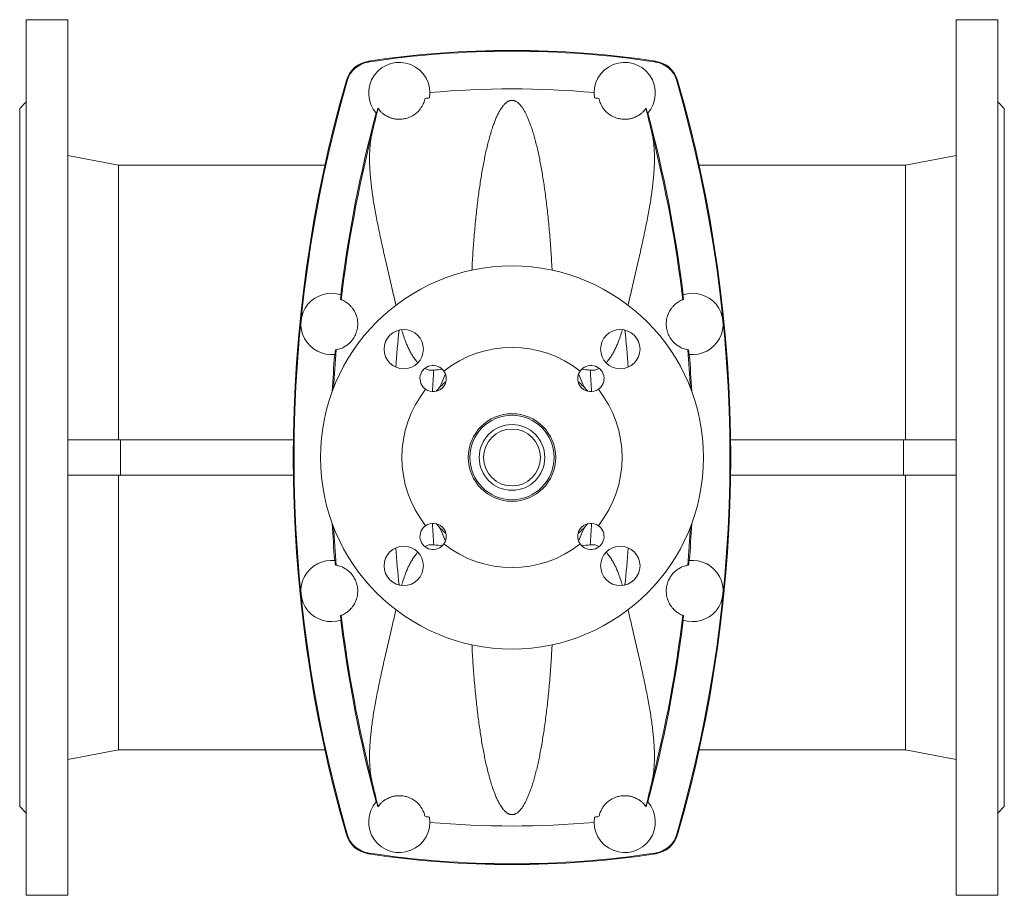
# Model space of a CAD drawing. Header units: millimetres. Extents: x -484 to 564, y 4 to 1395.
# Tile 1 of 3: x -484 to -34, y 4 to 404. Entities that reach past the tile are written whole.
import ezdxf

# ---------------------------------------------------------------- set-up
doc = ezdxf.new("R2010")
doc.units = ezdxf.units.MM

msp = doc.modelspace()

# ---------------------------------------------------------------- linework, layer by layer
at = {"color": 7, "linetype": 'Continuous', "lineweight": 15}
for p, q in [((-462.32, 404.17), (-481.32, 404.17)), ((-481.32, 4.17), (-481.32, 404.17)), ((-462.32, 4.17), (-462.32, 404.17)), ((-37.32, 404.17), (-56.32, 404.17)), ((-56.32, 4.17), (-56.32, 404.17)), ((-37.32, 4.17), (-37.32, 404.17)), ((-481.32, 366.67), (-484.32, 363.67)), ((-34.32, 363.67), (-37.32, 366.67)), ((-484.32, 44.67), (-484.32, 363.67)), ((-320.62, 363.74), (-320.56, 363.66)), ((-198.03, 363.74), (-198.08, 363.66)), ((-34.32, 44.67), (-34.32, 363.67)), ((-439.17, 337.67), (-462.32, 342.17)), ((-56.32, 342.17), (-79.47, 337.67)), ((-344.83, 337.67), (-439.17, 337.67)), ((-439.17, 212.17), (-439.17, 337.67)), ((-79.47, 337.67), (-173.82, 337.67)), ((-79.47, 212.17), (-79.47, 337.67)), ((-340.05, 253.3), (-339.71, 253.35)), ((-178.59, 253.3), (-178.93, 253.35)), ((-291.71, 237.62), (-289.76, 242.33)), ((-226.93, 237.62), (-228.88, 242.33)), ((-438.3, 212.17), (-462.32, 212.17)), ((-438.3, 212.17), (-438.3, 196.17)), ((-359.27, 212.17), (-438.3, 212.17)), ((-159.37, 212.17), (-80.34, 212.17)), ((-80.34, 212.17), (-80.34, 196.17)), ((-80.34, 212.17), (-56.32, 212.17)), ((-438.3, 196.17), (-462.32, 196.17)), ((-439.17, 196.17), (-439.17, 70.67)), ((-359.27, 196.17), (-438.3, 196.17)), ((-159.37, 196.17), (-80.34, 196.17)), ((-80.34, 196.17), (-56.32, 196.17)), ((-79.47, 196.17), (-79.47, 70.67)), ((-291.71, 170.71), (-289.76, 166.01)), ((-226.93, 170.71), (-228.88, 166.01)), ((-340.05, 155.04), (-339.71, 154.98)), ((-178.59, 155.04), (-178.93, 154.98)), ((-462.32, 66.17), (-439.17, 70.67)), ((-439.17, 70.67), (-344.83, 70.67)), ((-173.82, 70.67), (-79.47, 70.67)), ((-79.47, 70.67), (-56.32, 66.17)), ((-484.32, 44.67), (-481.32, 41.67)), ((-320.62, 44.6), (-320.56, 44.68)), ((-198.03, 44.6), (-198.08, 44.68)), ((-37.32, 41.67), (-34.32, 44.67)), ((-481.32, 4.17), (-462.32, 4.17)), ((-56.32, 4.17), (-37.32, 4.17))]:
    msp.add_line(p, q, dxfattribs=at)
at = {"color": 8, "linetype": 'Continuous', "lineweight": 0}
for p, q in [((-324.82, 384.84), (-324.88, 385.23)), ((-193.82, 384.84), (-193.76, 385.23)), ((-334.64, 376.23), (-335.02, 376.33)), ((-184, 376.23), (-183.62, 376.33)), ((-334.64, 32.11), (-335.02, 32)), ((-184, 32.11), (-183.62, 32)), ((-324.82, 23.49), (-324.88, 23.1)), ((-193.82, 23.49), (-193.76, 23.1))]:
    msp.add_line(p, q, dxfattribs=at)
at = {"color": 7, "linetype": 'Continuous', "lineweight": 15, "flags": 128}
for points in [[(-337.39, 276.32), (-337.58, 276.39), (-337.71, 276.44)], [(-181.25, 276.32), (-181.06, 276.39), (-180.93, 276.44)], [(-337.39, 132.01), (-337.58, 131.94), (-337.71, 131.89)], [(-181.25, 132.01), (-181.06, 131.94), (-180.93, 131.89)]]:
    msp.add_lwpolyline(points, dxfattribs=at)
at = {"color": 7, "linetype": 'Continuous', "lineweight": 15}
for centre, radius in [((-259.32, 204.17), 87.5), ((-308.82, 253.66), 9), ((-209.82, 253.66), 9), ((-259.32, 204.17), 20), ((-259.32, 204.17), 19.27), ((-259.32, 204.17), 15), ((-259.32, 204.17), 13), ((-308.82, 154.67), 9), ((-209.82, 154.67), 9)]:
    msp.add_circle(centre, radius, dxfattribs=at)
for centre, radius, start, end in [((-259.32, -47.83), 438, 81.392, 98.608), ((-259.32, -47.83), 437.61, 81.392, 98.608), ((-323.01, 372.87), 12.5, 98.608, 163.9309), ((-323.01, 372.87), 12.11, 98.608, 163.9309), ((-310.82, 370.67), 14, 350.739, 221.7528), ((-207.82, 370.67), 14, 318.2472, 189.261), ((-195.63, 372.87), 12.11, 16.0691, 81.392), ((-195.63, 372.87), 12.5, 16.0691, 81.392), ((262.68, 204.17), 622, 163.93095, 196.06905), ((262.68, 204.17), 621.61, 163.93095, 196.06905), ((-781.32, 204.17), 621.61, 343.93095, 16.06905), ((-781.32, 204.17), 622, 343.93095, 16.06905), ((-259.32, -47.83), 420.37, 84.8819, 95.1181), ((-259.32, -47.83), 417.95, 95.1728, 95.4577), ((-259.32, -47.83), 417.95, 84.5423, 84.8272), ((262.68, 204.17), 604.88, 164.92569, 172.9393), ((262.68, 204.17), 604.73, 164.70029, 164.93504), ((-781.32, 204.17), 604.73, 15.06496, 15.29971), ((-781.32, 204.17), 604.88, 7.0607, 15.07431), ((-341.82, 265.17), 14, 71.8774, 276.5981), ((-176.82, 265.17), 14, 263.4019, 108.1226), ((262.68, 204.17), 604.73, 172.94198, 173.13576), ((-781.32, 204.17), 604.73, 6.86424, 7.05802), ((262.68, 204.17), 604.73, 175.33983, 175.53361), ((-259.32, 204.17), 50.3, 51.745, 128.255), ((-781.32, 204.17), 604.73, 4.46639, 4.66017), ((262.68, 204.17), 604.88, 175.53628, 177.13787), ((-781.32, 204.17), 604.88, 2.86213, 4.46372), ((-295.38, 240.23), 6, 34.9394, 235.0606), ((-295.38, 240.23), 6, 235.0606, 34.9394), ((-259.32, -47.83), 294.07, 96.218, 96.986), ((-223.26, 240.23), 6, 145.0606, 304.9394), ((-223.26, 240.23), 6, 304.9394, 145.0606), ((-259.32, -47.83), 294.07, 83.014, 83.782), ((-259.32, 204.17), 46, 131.0759, 138.9241), ((-259.32, 204.17), 46, 41.0759, 48.9241), ((-259.32, 204.17), 50.3, 141.745, 218.255), ((-299.1, 240.69), 8, 317.4472, 337.5), ((-219.54, 240.69), 8, 202.5, 222.5528), ((-259.32, 204.17), 50.3, 321.745, 38.255), ((262.68, 204.17), 604.88, 182.86213, 184.46372), ((-295.38, 168.1), 6, 124.9394, 325.0606), ((-295.38, 168.1), 6, 325.0606, 124.9394), ((-259.32, 204.17), 46, 221.0759, 228.9241), ((-299.1, 167.65), 8, 22.5, 42.5528), ((-223.26, 168.1), 6, 55.0606, 214.9394), ((-259.32, 204.17), 46, 311.0759, 318.9241), ((-223.26, 168.1), 6, 214.9394, 55.0606), ((-219.54, 167.65), 8, 137.4472, 157.5), ((-781.32, 204.17), 604.88, 355.53628, 357.13787), ((-259.32, 456.17), 294.07, 263.014, 263.782), ((-259.32, 204.17), 50.3, 231.745, 308.255), ((-259.32, 456.17), 294.07, 276.218, 276.986), ((-341.82, 143.17), 14, 83.4019, 288.1226), ((262.68, 204.17), 604.73, 184.46639, 184.66017), ((-176.82, 143.17), 14, 251.8774, 96.5981), ((-781.32, 204.17), 604.73, 355.33983, 355.53361), ((262.68, 204.17), 604.73, 186.86424, 187.05802), ((-781.32, 204.17), 604.73, 352.94198, 353.13576), ((262.68, 204.17), 604.88, 187.0607, 195.07431), ((-781.32, 204.17), 604.88, 344.92569, 352.9393), ((-310.82, 37.67), 14, 138.2472, 9.261), ((262.68, 204.17), 604.73, 195.06496, 195.29971), ((-207.82, 37.67), 14, 170.739, 41.7528), ((-781.32, 204.17), 604.73, 344.70029, 344.93504), ((-259.32, 456.17), 417.95, 264.5423, 264.8272), ((-259.32, 456.17), 420.37, 264.8819, 275.1181), ((-259.32, 456.17), 417.95, 275.1728, 275.4577), ((-323.01, 35.46), 12.5, 196.0691, 261.392), ((-323.01, 35.46), 12.11, 196.0691, 261.392), ((-195.63, 35.46), 12.11, 278.608, 343.9309), ((-195.63, 35.46), 12.5, 278.608, 343.9309), ((-259.32, 456.17), 438, 261.392, 278.608), ((-259.32, 456.17), 437.61, 261.392, 278.608)]:
    msp.add_arc(centre, radius, start, end, dxfattribs=at)
at = {"color": 8, "linetype": 'Continuous', "lineweight": 0}
for centre, radius, start, end in [((262.68, 204.17), 604.39, 165.79517, 173.14362), ((-781.32, 204.17), 604.39, 6.85638, 14.20483), ((262.68, 204.17), 576.58, 174.20277, 175.89714), ((-781.32, 204.17), 576.58, 4.10286, 5.79723), ((262.68, 204.17), 604.39, 175.33197, 176.9954), ((-781.32, 204.17), 604.39, 3.0046, 4.66803), ((262.68, 204.17), 559.19, 175.91, 176.9174), ((-781.32, 204.17), 559.19, 3.0826, 4.09), ((262.68, 204.17), 604.39, 183.0046, 184.66803), ((262.68, 204.17), 559.19, 183.0826, 184.09), ((-781.32, 204.17), 559.19, 355.91, 356.9174), ((-781.32, 204.17), 604.39, 355.33197, 356.9954), ((262.68, 204.17), 576.58, 184.10286, 185.79723), ((-781.32, 204.17), 576.58, 354.20277, 355.89714), ((262.68, 204.17), 604.39, 186.85638, 194.20483), ((-781.32, 204.17), 604.39, 345.79517, 353.14362)]:
    msp.add_arc(centre, radius, start, end, dxfattribs=at)
at = {"color": 7, "linetype": 'Continuous', "lineweight": 15}
for points, knots in [([(-299.07, 368.22), (-299.17, 367.75), (-299.31, 367.22), (-299.62, 366.34), (-299.75, 366.03), (-300.04, 365.39), (-300.21, 365.06), (-300.61, 364.36), (-300.84, 364), (-301.38, 363.24), (-301.7, 362.85), (-302.27, 362.25), (-302.47, 362.04), (-302.93, 361.62), (-303.17, 361.42), (-303.71, 360.99), (-304.01, 360.78), (-304.67, 360.36), (-305.04, 360.14), (-305.86, 359.73), (-306.32, 359.53), (-307.09, 359.26), (-307.35, 359.18), (-307.92, 359.02), (-308.23, 358.95), (-308.84, 358.83), (-309.16, 358.78), (-309.79, 358.71), (-310.11, 358.68), (-310.73, 358.66), (-311.03, 358.67), (-311.61, 358.69), (-311.89, 358.71), (-312.42, 358.77), (-312.68, 358.81), (-313.16, 358.89), (-313.39, 358.94), (-313.82, 359.05), (-314.03, 359.1), (-314.43, 359.22), (-314.62, 359.28), (-315.17, 359.48), (-315.5, 359.61), (-316.11, 359.89), (-316.39, 360.04), (-317.19, 360.48), (-317.64, 360.78), (-318.44, 361.38), (-318.79, 361.68), (-319.71, 362.56), (-320.18, 363.13), (-320.56, 363.66)], [0, 0, 0, 0, 0.125, 0.125, 0.1875, 0.1875, 0.25, 0.25, 0.3125, 0.3125, 0.375, 0.375, 0.40625, 0.40625, 0.4375, 0.4375, 0.46875, 0.46875, 0.5, 0.5, 0.53125, 0.53125, 0.546875, 0.546875, 0.5625, 0.5625, 0.578125, 0.578125, 0.59375, 0.59375, 0.609375, 0.609375, 0.625, 0.625, 0.640625, 0.640625, 0.65625, 0.65625, 0.671875, 0.671875, 0.6875, 0.6875, 0.71875, 0.71875, 0.75, 0.75, 0.8125, 0.8125, 0.875, 0.875, 1, 1, 1, 1]), ([(-241, 289.72), (-241.05, 290.61), (-241.17, 292.95), (-241.39, 296.67), (-241.68, 300.89), (-242, 305.03), (-242.35, 309.08), (-242.73, 313.04), (-243.14, 316.93), (-243.59, 320.72), (-244.06, 324.4), (-244.54, 327.9), (-245.05, 331.22), (-245.56, 334.36), (-246.1, 337.4), (-246.67, 340.32), (-247.26, 343.15), (-247.88, 345.88), (-248.53, 348.51), (-249.21, 351.01), (-249.92, 353.39), (-250.6, 355.45), (-251.25, 357.24), (-251.86, 358.77), (-252.5, 360.23), (-253.18, 361.62), (-253.91, 362.93), (-254.65, 364.07), (-255.29, 364.9), (-255.8, 365.47), (-256.27, 365.94), (-256.78, 366.38), (-257.29, 366.71), (-257.68, 366.92), (-257.95, 367.04), (-258.24, 367.15), (-258.53, 367.23), (-258.86, 367.29), (-259.23, 367.32), (-259.61, 367.31), (-259.93, 367.27), (-260.2, 367.2), (-260.48, 367.12), (-260.77, 367.01), (-261.14, 366.83), (-261.64, 366.54), (-262.19, 366.11), (-262.72, 365.61), (-263.28, 364.99), (-263.86, 364.25), (-264.56, 363.2), (-265.32, 361.9), (-266.12, 360.32), (-266.85, 358.63), (-267.55, 356.84), (-268.27, 354.78), (-269.02, 352.42), (-269.79, 349.72), (-270.53, 346.87), (-271.2, 343.98), (-271.82, 341.09), (-272.38, 338.22), (-272.93, 335.23), (-273.45, 332.14), (-273.94, 328.94), (-274.42, 325.63), (-274.87, 322.23), (-275.3, 318.67), (-275.71, 314.94), (-276.11, 311.05), (-276.47, 307.06), (-276.8, 303.09), (-277.09, 299.14), (-277.34, 295.22), (-277.52, 292.08), (-277.61, 290.22), (-277.64, 289.72)], [0, 0, 0, 0, 0.011605, 0.030463, 0.04963, 0.068805, 0.087981, 0.107148, 0.126583, 0.146028, 0.165472, 0.184908, 0.203206, 0.221514, 0.239825, 0.258133, 0.276431, 0.295094, 0.313769, 0.332448, 0.351123, 0.369786, 0.38389, 0.397995, 0.412098, 0.426271, 0.440445, 0.454616, 0.465612, 0.471118, 0.476624, 0.484092, 0.489273, 0.49145, 0.493638, 0.495242, 0.496869, 0.498291, 0.499729, 0.500967, 0.502396, 0.503659, 0.504951, 0.507078, 0.509209, 0.51356, 0.520349, 0.527146, 0.533943, 0.544235, 0.554528, 0.570803, 0.587087, 0.603376, 0.619663, 0.635941, 0.656632, 0.677333, 0.698034, 0.718725, 0.736911, 0.755103, 0.773295, 0.79148, 0.809665, 0.827857, 0.846049, 0.864234, 0.883355, 0.902484, 0.921612, 0.940733, 0.958315, 0.975904, 0.993493, 1, 1, 1, 1]), ([(-219.57, 368.22), (-219.47, 367.75), (-219.33, 367.22), (-219.02, 366.34), (-218.9, 366.03), (-218.6, 365.39), (-218.44, 365.06), (-218.04, 364.36), (-217.81, 364), (-217.26, 363.24), (-216.95, 362.85), (-216.38, 362.25), (-216.17, 362.04), (-215.72, 361.62), (-215.47, 361.42), (-214.93, 360.99), (-214.63, 360.78), (-213.97, 360.36), (-213.61, 360.14), (-212.78, 359.73), (-212.32, 359.53), (-211.56, 359.26), (-211.29, 359.18), (-210.72, 359.02), (-210.42, 358.95), (-209.8, 358.83), (-209.49, 358.78), (-208.85, 358.71), (-208.53, 358.68), (-207.91, 358.66), (-207.61, 358.67), (-207.03, 358.69), (-206.75, 358.71), (-206.22, 358.77), (-205.97, 358.81), (-205.48, 358.89), (-205.26, 358.94), (-204.82, 359.05), (-204.61, 359.1), (-204.21, 359.22), (-204.02, 359.28), (-203.47, 359.48), (-203.14, 359.61), (-202.53, 359.89), (-202.25, 360.04), (-201.46, 360.48), (-201, 360.78), (-200.2, 361.38), (-199.86, 361.68), (-198.93, 362.56), (-198.46, 363.13), (-198.08, 363.66)], [0, 0, 0, 0, 0.125, 0.125, 0.1875, 0.1875, 0.25, 0.25, 0.3125, 0.3125, 0.375, 0.375, 0.40625, 0.40625, 0.4375, 0.4375, 0.46875, 0.46875, 0.5, 0.5, 0.53125, 0.53125, 0.546875, 0.546875, 0.5625, 0.5625, 0.578125, 0.578125, 0.59375, 0.59375, 0.609375, 0.609375, 0.625, 0.625, 0.640625, 0.640625, 0.65625, 0.65625, 0.671875, 0.671875, 0.6875, 0.6875, 0.71875, 0.71875, 0.75, 0.75, 0.8125, 0.8125, 0.875, 0.875, 1, 1, 1, 1]), ([(-323.24, 352.48), (-322.68, 354.86), (-322.17, 356.97), (-321.27, 360.7), (-320.88, 362.3), (-320.56, 363.66)], [0, 0, 0, 0, 0.5, 0.5, 1, 1, 1, 1]), ([(-195.41, 352.48), (-195.96, 354.86), (-196.47, 356.97), (-197.37, 360.7), (-197.76, 362.3), (-198.08, 363.66)], [0, 0, 0, 0, 0.5, 0.5, 1, 1, 1, 1]), ([(-312.37, 273.73), (-312.42, 273.95), (-312.79, 275.57), (-313.47, 278.55), (-314.43, 282.65), (-315.37, 286.68), (-316.29, 290.64), (-317.18, 294.52), (-318.06, 298.4), (-318.92, 302.26), (-319.75, 306.09), (-320.52, 309.84), (-321.23, 313.44), (-321.88, 316.9), (-322.45, 320.21), (-322.96, 323.44), (-323.4, 326.57), (-323.76, 329.61), (-324.06, 332.56), (-324.27, 335.41), (-324.4, 338.22), (-324.44, 340.97), (-324.39, 343.66), (-324.22, 346.24), (-323.97, 348.55), (-323.64, 350.63), (-323.37, 351.86), (-323.24, 352.48)], [0, 0, 0, 0, 0.0062792, 0.0473493, 0.0884043, 0.1294593, 0.1705293, 0.2115994, 0.2526539, 0.2957433, 0.3388509, 0.3819581, 0.4250467, 0.4661106, 0.5071915, 0.548272, 0.5893352, 0.6304054, 0.6714938, 0.7125819, 0.7536511, 0.7971507, 0.8406739, 0.8841964, 0.9276951, 0.9638335, 1, 1, 1, 1]), ([(-206.28, 273.72), (-206.23, 273.94), (-205.86, 275.57), (-205.17, 278.55), (-204.21, 282.65), (-203.28, 286.68), (-202.36, 290.64), (-201.46, 294.52), (-200.58, 298.4), (-199.72, 302.26), (-198.9, 306.09), (-198.12, 309.84), (-197.41, 313.44), (-196.77, 316.9), (-196.19, 320.21), (-195.69, 323.44), (-195.25, 326.57), (-194.88, 329.61), (-194.58, 332.56), (-194.37, 335.41), (-194.24, 338.22), (-194.2, 340.97), (-194.26, 343.66), (-194.42, 346.24), (-194.68, 348.55), (-195, 350.63), (-195.27, 351.86), (-195.41, 352.48)], [0, 0, 0, 0, 0.006337, 0.047405, 0.088458, 0.12951, 0.170578, 0.211646, 0.252698, 0.295784, 0.33889, 0.381994, 0.42508, 0.466142, 0.50722, 0.548298, 0.589359, 0.630427, 0.671513, 0.712599, 0.753666, 0.797163, 0.840683, 0.884203, 0.927699, 0.963836, 1, 1, 1, 1]), ([(-339.71, 253.35), (-339.69, 253.36), (-339.62, 253.37), (-339.37, 253.42), (-339.2, 253.45), (-338.75, 253.56), (-338.47, 253.64), (-337.81, 253.85), (-337.42, 253.99), (-336.55, 254.38), (-336.06, 254.62), (-335.25, 255.12), (-334.97, 255.31), (-334.37, 255.75), (-334.06, 256), (-333.41, 256.6), (-333.08, 256.93), (-332.39, 257.73), (-332.03, 258.19), (-331.49, 259.05), (-331.31, 259.36), (-330.96, 260.05), (-330.79, 260.43), (-330.54, 261.08), (-330.46, 261.31), (-330.3, 261.79), (-330.23, 262.04), (-330.1, 262.58), (-330.04, 262.86), (-329.94, 263.43), (-329.9, 263.72), (-329.85, 264.32), (-329.83, 264.61), (-329.82, 265.19), (-329.82, 265.47), (-329.85, 266.01), (-329.87, 266.27), (-329.93, 266.77), (-329.96, 267.01), (-330.08, 267.68), (-330.17, 268.08), (-330.33, 268.64), (-330.39, 268.82), (-330.5, 269.16), (-330.56, 269.32), (-330.86, 270.1), (-331.12, 270.62), (-331.5, 271.3), (-331.63, 271.51), (-331.89, 271.91), (-332.03, 272.1), (-332.41, 272.63), (-332.67, 272.93), (-333.16, 273.48), (-333.4, 273.72), (-334.09, 274.36), (-334.51, 274.7), (-335.29, 275.24), (-335.63, 275.45), (-336.24, 275.79), (-336.49, 275.92), (-336.91, 276.12), (-337.08, 276.19), (-337.31, 276.29), (-337.37, 276.31), (-337.39, 276.32)], [0, 0, 0, 0, 0.0625, 0.0625, 0.125, 0.125, 0.1875, 0.1875, 0.25, 0.25, 0.3125, 0.3125, 0.34375, 0.34375, 0.375, 0.375, 0.40625, 0.40625, 0.4375, 0.4375, 0.453125, 0.453125, 0.46875, 0.46875, 0.476562, 0.476562, 0.484375, 0.484375, 0.492187, 0.492187, 0.5, 0.5, 0.507812, 0.507812, 0.515625, 0.515625, 0.523437, 0.523437, 0.53125, 0.53125, 0.546875, 0.546875, 0.554687, 0.554687, 0.5625, 0.5625, 0.59375, 0.59375, 0.609375, 0.609375, 0.625, 0.625, 0.65625, 0.65625, 0.6875, 0.6875, 0.75, 0.75, 0.8125, 0.8125, 0.875, 0.875, 0.9375, 0.9375, 1, 1, 1, 1]), ([(-178.93, 253.35), (-178.95, 253.36), (-179.02, 253.37), (-179.27, 253.42), (-179.44, 253.45), (-179.89, 253.56), (-180.17, 253.64), (-180.83, 253.85), (-181.22, 253.99), (-182.09, 254.38), (-182.58, 254.62), (-183.39, 255.12), (-183.68, 255.31), (-184.27, 255.75), (-184.58, 256), (-185.23, 256.6), (-185.57, 256.93), (-186.26, 257.73), (-186.61, 258.19), (-187.15, 259.05), (-187.33, 259.36), (-187.68, 260.05), (-187.86, 260.43), (-188.11, 261.08), (-188.19, 261.31), (-188.34, 261.79), (-188.41, 262.04), (-188.54, 262.58), (-188.6, 262.86), (-188.7, 263.43), (-188.74, 263.72), (-188.79, 264.32), (-188.81, 264.61), (-188.82, 265.19), (-188.82, 265.47), (-188.79, 266.01), (-188.77, 266.27), (-188.72, 266.77), (-188.68, 267.01), (-188.56, 267.68), (-188.47, 268.08), (-188.31, 268.64), (-188.25, 268.82), (-188.14, 269.16), (-188.08, 269.32), (-187.78, 270.1), (-187.53, 270.62), (-187.14, 271.3), (-187.01, 271.51), (-186.75, 271.91), (-186.62, 272.1), (-186.23, 272.63), (-185.98, 272.93), (-185.48, 273.48), (-185.25, 273.72), (-184.55, 274.36), (-184.13, 274.7), (-183.35, 275.24), (-183.01, 275.45), (-182.4, 275.79), (-182.15, 275.92), (-181.73, 276.12), (-181.56, 276.19), (-181.33, 276.29), (-181.27, 276.31), (-181.25, 276.32)], [0, 0, 0, 0, 0.0625, 0.0625, 0.125, 0.125, 0.1875, 0.1875, 0.25, 0.25, 0.3125, 0.3125, 0.34375, 0.34375, 0.375, 0.375, 0.40625, 0.40625, 0.4375, 0.4375, 0.453125, 0.453125, 0.46875, 0.46875, 0.476562, 0.476562, 0.484375, 0.484375, 0.492187, 0.492187, 0.5, 0.5, 0.507812, 0.507812, 0.515625, 0.515625, 0.523437, 0.523437, 0.53125, 0.53125, 0.546875, 0.546875, 0.554687, 0.554687, 0.5625, 0.5625, 0.59375, 0.59375, 0.609375, 0.609375, 0.625, 0.625, 0.65625, 0.65625, 0.6875, 0.6875, 0.75, 0.75, 0.8125, 0.8125, 0.875, 0.875, 0.9375, 0.9375, 1, 1, 1, 1]), ([(-302.36, 247.42), (-302.5, 247.57), (-302.88, 247.99), (-303.64, 248.96), (-304.61, 250.33), (-305.61, 252.02), (-306.51, 253.75), (-307.31, 255.51), (-308.18, 257.63), (-309.03, 260), (-309.54, 261.78), (-309.78, 262.61)], [0, 0, 0, 0, 0.034374, 0.098176, 0.211454, 0.324983, 0.438765, 0.552605, 0.666144, 0.845042, 1, 1, 1, 1]), ([(-216.28, 247.42), (-216.14, 247.57), (-215.76, 247.99), (-215, 248.96), (-214.03, 250.33), (-213.03, 252.02), (-212.13, 253.75), (-211.33, 255.51), (-210.46, 257.63), (-209.61, 260), (-209.1, 261.78), (-208.86, 262.61)], [0, 0, 0, 0, 0.034136, 0.097924, 0.211178, 0.324683, 0.438441, 0.552256, 0.665771, 0.844631, 1, 1, 1, 1]), ([(-295.09, 244.05), (-295.28, 244.03), (-295.73, 243.99), (-296.43, 244.01), (-297.2, 244.12), (-297.99, 244.32), (-298.65, 244.57), (-299.04, 244.79), (-299.17, 244.86)], [0, 0, 0, 0, 0.13544, 0.316633, 0.498541, 0.679834, 0.893619, 1, 1, 1, 1]), ([(-223.55, 244.05), (-223.36, 244.03), (-222.92, 243.99), (-222.21, 244.01), (-221.44, 244.12), (-220.66, 244.32), (-219.99, 244.57), (-219.6, 244.79), (-219.47, 244.86)], [0, 0, 0, 0, 0.135247, 0.316183, 0.497833, 0.678868, 0.89235, 1, 1, 1, 1]), ([(-295.09, 164.28), (-295.28, 164.3), (-295.73, 164.35), (-296.43, 164.33), (-297.2, 164.22), (-297.99, 164.01), (-298.65, 163.76), (-299.04, 163.55), (-299.17, 163.48)], [0, 0, 0, 0, 0.13544, 0.316633, 0.498541, 0.679834, 0.893619, 1, 1, 1, 1]), ([(-223.55, 164.28), (-223.36, 164.3), (-222.92, 164.35), (-222.21, 164.33), (-221.44, 164.22), (-220.66, 164.01), (-219.99, 163.76), (-219.6, 163.55), (-219.47, 163.47)], [0, 0, 0, 0, 0.135247, 0.316183, 0.497833, 0.678868, 0.89235, 1, 1, 1, 1]), ([(-302.36, 160.91), (-302.5, 160.76), (-302.88, 160.34), (-303.64, 159.38), (-304.61, 158), (-305.61, 156.32), (-306.51, 154.59), (-307.31, 152.82), (-308.18, 150.7), (-309.03, 148.34), (-309.54, 146.57), (-309.77, 145.74)], [0, 0, 0, 0, 0.034296, 0.09817, 0.211576, 0.325232, 0.439143, 0.553111, 0.666778, 0.845877, 1, 1, 1, 1]), ([(-216.28, 160.91), (-216.14, 160.76), (-215.76, 160.34), (-215, 159.38), (-214.03, 158), (-213.03, 156.32), (-212.13, 154.59), (-211.33, 152.82), (-210.46, 150.7), (-209.61, 148.34), (-209.1, 146.57), (-208.87, 145.74)], [0, 0, 0, 0, 0.0341089, 0.0979951, 0.2114227, 0.3251009, 0.4390334, 0.5530231, 0.6667122, 0.8458461, 1, 1, 1, 1]), ([(-339.71, 154.98), (-339.69, 154.98), (-339.62, 154.96), (-339.37, 154.92), (-339.2, 154.88), (-338.75, 154.77), (-338.47, 154.7), (-337.81, 154.48), (-337.42, 154.34), (-336.55, 153.96), (-336.06, 153.71), (-335.25, 153.21), (-334.97, 153.02), (-334.37, 152.58), (-334.06, 152.33), (-333.41, 151.74), (-333.08, 151.4), (-332.39, 150.6), (-332.03, 150.14), (-331.49, 149.28), (-331.31, 148.97), (-330.96, 148.28), (-330.79, 147.9), (-330.54, 147.26), (-330.46, 147.03), (-330.3, 146.54), (-330.23, 146.29), (-330.1, 145.76), (-330.04, 145.48), (-329.94, 144.91), (-329.9, 144.61), (-329.85, 144.02), (-329.83, 143.73), (-329.82, 143.15), (-329.82, 142.86), (-329.85, 142.32), (-329.87, 142.06), (-329.93, 141.57), (-329.96, 141.33), (-330.08, 140.65), (-330.17, 140.25), (-330.33, 139.69), (-330.39, 139.51), (-330.5, 139.17), (-330.56, 139.01), (-330.86, 138.23), (-331.12, 137.72), (-331.5, 137.03), (-331.63, 136.82), (-331.89, 136.42), (-332.03, 136.23), (-332.41, 135.71), (-332.67, 135.4), (-333.16, 134.86), (-333.4, 134.62), (-334.09, 133.97), (-334.51, 133.64), (-335.29, 133.09), (-335.63, 132.88), (-336.24, 132.54), (-336.49, 132.41), (-336.91, 132.21), (-337.08, 132.14), (-337.31, 132.05), (-337.37, 132.02), (-337.39, 132.01)], [0, 0, 0, 0, 0.0625, 0.0625, 0.125, 0.125, 0.1875, 0.1875, 0.25, 0.25, 0.3125, 0.3125, 0.34375, 0.34375, 0.375, 0.375, 0.40625, 0.40625, 0.4375, 0.4375, 0.453125, 0.453125, 0.46875, 0.46875, 0.476562, 0.476562, 0.484375, 0.484375, 0.492187, 0.492187, 0.5, 0.5, 0.507812, 0.507812, 0.515625, 0.515625, 0.523437, 0.523437, 0.53125, 0.53125, 0.546875, 0.546875, 0.554687, 0.554687, 0.5625, 0.5625, 0.59375, 0.59375, 0.609375, 0.609375, 0.625, 0.625, 0.65625, 0.65625, 0.6875, 0.6875, 0.75, 0.75, 0.8125, 0.8125, 0.875, 0.875, 0.9375, 0.9375, 1, 1, 1, 1]), ([(-178.93, 154.98), (-178.95, 154.98), (-179.02, 154.96), (-179.27, 154.92), (-179.44, 154.88), (-179.89, 154.77), (-180.17, 154.7), (-180.83, 154.48), (-181.22, 154.34), (-182.09, 153.96), (-182.58, 153.71), (-183.39, 153.21), (-183.68, 153.02), (-184.27, 152.58), (-184.58, 152.33), (-185.23, 151.74), (-185.57, 151.4), (-186.26, 150.6), (-186.61, 150.14), (-187.15, 149.28), (-187.33, 148.97), (-187.68, 148.28), (-187.86, 147.9), (-188.11, 147.26), (-188.19, 147.03), (-188.34, 146.54), (-188.41, 146.29), (-188.54, 145.76), (-188.6, 145.48), (-188.7, 144.91), (-188.74, 144.61), (-188.79, 144.02), (-188.81, 143.73), (-188.82, 143.15), (-188.82, 142.86), (-188.79, 142.32), (-188.77, 142.06), (-188.72, 141.57), (-188.68, 141.33), (-188.56, 140.65), (-188.47, 140.25), (-188.31, 139.69), (-188.25, 139.51), (-188.14, 139.17), (-188.08, 139.01), (-187.78, 138.23), (-187.53, 137.72), (-187.14, 137.03), (-187.01, 136.82), (-186.75, 136.42), (-186.62, 136.23), (-186.23, 135.71), (-185.98, 135.4), (-185.48, 134.86), (-185.25, 134.62), (-184.55, 133.97), (-184.13, 133.64), (-183.35, 133.09), (-183.01, 132.88), (-182.4, 132.54), (-182.15, 132.41), (-181.73, 132.21), (-181.56, 132.14), (-181.33, 132.05), (-181.27, 132.02), (-181.25, 132.01)], [0, 0, 0, 0, 0.0625, 0.0625, 0.125, 0.125, 0.1875, 0.1875, 0.25, 0.25, 0.3125, 0.3125, 0.34375, 0.34375, 0.375, 0.375, 0.40625, 0.40625, 0.4375, 0.4375, 0.453125, 0.453125, 0.46875, 0.46875, 0.476562, 0.476562, 0.484375, 0.484375, 0.492187, 0.492187, 0.5, 0.5, 0.507812, 0.507812, 0.515625, 0.515625, 0.523437, 0.523437, 0.53125, 0.53125, 0.546875, 0.546875, 0.554687, 0.554687, 0.5625, 0.5625, 0.59375, 0.59375, 0.609375, 0.609375, 0.625, 0.625, 0.65625, 0.65625, 0.6875, 0.6875, 0.75, 0.75, 0.8125, 0.8125, 0.875, 0.875, 0.9375, 0.9375, 1, 1, 1, 1]), ([(-312.37, 134.61), (-312.42, 134.39), (-312.79, 132.76), (-313.47, 129.79), (-314.43, 125.69), (-315.37, 121.66), (-316.29, 117.7), (-317.18, 113.81), (-318.06, 109.93), (-318.92, 106.08), (-319.75, 102.24), (-320.52, 98.49), (-321.23, 94.89), (-321.88, 91.44), (-322.45, 88.12), (-322.96, 84.9), (-323.4, 81.76), (-323.76, 78.72), (-324.06, 75.78), (-324.27, 72.92), (-324.4, 70.12), (-324.44, 67.36), (-324.39, 64.67), (-324.22, 62.1), (-323.97, 59.78), (-323.64, 57.7), (-323.37, 56.47), (-323.24, 55.86)], [0, 0, 0, 0, 0.006331, 0.047399, 0.088452, 0.129504, 0.170572, 0.21164, 0.252693, 0.29578, 0.338885, 0.38199, 0.425077, 0.466138, 0.507217, 0.548295, 0.589357, 0.630425, 0.671511, 0.712597, 0.753664, 0.797161, 0.840682, 0.884202, 0.927699, 0.963835, 1, 1, 1, 1]), ([(-206.28, 134.61), (-206.23, 134.39), (-205.86, 132.76), (-205.17, 129.79), (-204.21, 125.69), (-203.28, 121.66), (-202.36, 117.7), (-201.46, 113.81), (-200.58, 109.93), (-199.72, 106.08), (-198.9, 102.24), (-198.12, 98.49), (-197.41, 94.89), (-196.77, 91.44), (-196.19, 88.12), (-195.69, 84.9), (-195.25, 81.76), (-194.88, 78.72), (-194.58, 75.78), (-194.37, 72.92), (-194.24, 70.12), (-194.2, 67.36), (-194.26, 64.67), (-194.42, 62.1), (-194.68, 59.78), (-195, 57.7), (-195.27, 56.47), (-195.41, 55.86)], [0, 0, 0, 0, 0.0063113, 0.0473801, 0.0884339, 0.1294875, 0.1705561, 0.2116249, 0.2526781, 0.2957661, 0.3388723, 0.3819781, 0.4250653, 0.4661279, 0.5072075, 0.5482866, 0.5893485, 0.6304174, 0.6715044, 0.7125912, 0.7536591, 0.7971573, 0.8406791, 0.8842001, 0.9276974, 0.9638347, 1, 1, 1, 1]), ([(-241, 118.61), (-241.05, 117.72), (-241.17, 115.38), (-241.39, 111.66), (-241.68, 107.45), (-242, 103.31), (-242.35, 99.26), (-242.73, 95.29), (-243.14, 91.41), (-243.59, 87.61), (-244.06, 83.93), (-244.54, 80.44), (-245.05, 77.12), (-245.56, 73.97), (-246.1, 70.94), (-246.67, 68.01), (-247.26, 65.18), (-247.88, 62.45), (-248.53, 59.82), (-249.21, 57.32), (-249.92, 54.95), (-250.6, 52.88), (-251.25, 51.1), (-251.86, 49.56), (-252.5, 48.1), (-253.18, 46.71), (-253.91, 45.4), (-254.65, 44.27), (-255.29, 43.43), (-255.8, 42.86), (-256.27, 42.39), (-256.78, 41.96), (-257.29, 41.62), (-257.68, 41.41), (-257.95, 41.29), (-258.24, 41.19), (-258.53, 41.11), (-258.86, 41.04), (-259.23, 41.01), (-259.61, 41.02), (-259.93, 41.07), (-260.2, 41.13), (-260.48, 41.21), (-260.77, 41.32), (-261.14, 41.5), (-261.64, 41.8), (-262.19, 42.22), (-262.72, 42.73), (-263.28, 43.34), (-263.86, 44.08), (-264.56, 45.14), (-265.32, 46.43), (-266.12, 48.02), (-266.85, 49.71), (-267.55, 51.49), (-268.27, 53.55), (-269.02, 55.91), (-269.79, 58.61), (-270.53, 61.47), (-271.2, 64.35), (-271.82, 67.24), (-272.38, 70.12), (-272.93, 73.1), (-273.45, 76.2), (-273.94, 79.4), (-274.42, 82.7), (-274.87, 86.1), (-275.3, 89.67), (-275.71, 93.39), (-276.11, 97.28), (-276.47, 101.27), (-276.8, 105.25), (-277.09, 109.2), (-277.34, 113.12), (-277.52, 116.26), (-277.61, 118.11), (-277.64, 118.61)], [0, 0, 0, 0, 0.011582, 0.030441, 0.049609, 0.068786, 0.087962, 0.10713, 0.126567, 0.146013, 0.165458, 0.184895, 0.203194, 0.221503, 0.239815, 0.258125, 0.276423, 0.295088, 0.313764, 0.332444, 0.351119, 0.369784, 0.383888, 0.397994, 0.412098, 0.426272, 0.440447, 0.454619, 0.465615, 0.471122, 0.476628, 0.484096, 0.489277, 0.491455, 0.493642, 0.495247, 0.496874, 0.498296, 0.499735, 0.500972, 0.502401, 0.503664, 0.504956, 0.507084, 0.509214, 0.513566, 0.520355, 0.527153, 0.53395, 0.544243, 0.554536, 0.570812, 0.587098, 0.603387, 0.619675, 0.635954, 0.656646, 0.677349, 0.698051, 0.718743, 0.736929, 0.755123, 0.773316, 0.791502, 0.809688, 0.827881, 0.846074, 0.86426, 0.883382, 0.902512, 0.921642, 0.940764, 0.958347, 0.975937, 0.993527, 1, 1, 1, 1]), ([(-323.24, 55.86), (-322.68, 53.48), (-322.17, 51.36), (-321.27, 47.64), (-320.88, 46.03), (-320.56, 44.68)], [0, 0, 0, 0, 0.5, 0.5, 1, 1, 1, 1]), ([(-195.41, 55.86), (-195.96, 53.48), (-196.47, 51.36), (-197.37, 47.64), (-197.76, 46.03), (-198.08, 44.68)], [0, 0, 0, 0, 0.5, 0.5, 1, 1, 1, 1]), ([(-299.07, 40.11), (-299.17, 40.59), (-299.31, 41.11), (-299.62, 41.99), (-299.75, 42.3), (-300.04, 42.94), (-300.21, 43.28), (-300.61, 43.98), (-300.84, 44.34), (-301.38, 45.09), (-301.7, 45.48), (-302.27, 46.09), (-302.47, 46.29), (-302.93, 46.71), (-303.17, 46.92), (-303.71, 47.34), (-304.01, 47.55), (-304.67, 47.98), (-305.04, 48.19), (-305.86, 48.6), (-306.32, 48.8), (-307.09, 49.07), (-307.35, 49.16), (-307.92, 49.32), (-308.23, 49.39), (-308.84, 49.51), (-309.16, 49.56), (-309.79, 49.63), (-310.11, 49.65), (-310.73, 49.67), (-311.03, 49.67), (-311.61, 49.64), (-311.89, 49.62), (-312.42, 49.56), (-312.68, 49.53), (-313.16, 49.44), (-313.39, 49.39), (-313.82, 49.29), (-314.03, 49.23), (-314.43, 49.11), (-314.62, 49.05), (-315.17, 48.86), (-315.5, 48.72), (-316.11, 48.44), (-316.39, 48.3), (-317.19, 47.86), (-317.64, 47.55), (-318.44, 46.95), (-318.79, 46.65), (-319.71, 45.77), (-320.18, 45.21), (-320.56, 44.68)], [0, 0, 0, 0, 0.125, 0.125, 0.1875, 0.1875, 0.25, 0.25, 0.3125, 0.3125, 0.375, 0.375, 0.40625, 0.40625, 0.4375, 0.4375, 0.46875, 0.46875, 0.5, 0.5, 0.53125, 0.53125, 0.546875, 0.546875, 0.5625, 0.5625, 0.578125, 0.578125, 0.59375, 0.59375, 0.609375, 0.609375, 0.625, 0.625, 0.640625, 0.640625, 0.65625, 0.65625, 0.671875, 0.671875, 0.6875, 0.6875, 0.71875, 0.71875, 0.75, 0.75, 0.8125, 0.8125, 0.875, 0.875, 1, 1, 1, 1]), ([(-219.57, 40.11), (-219.47, 40.59), (-219.33, 41.11), (-219.02, 41.99), (-218.9, 42.3), (-218.6, 42.94), (-218.44, 43.28), (-218.04, 43.98), (-217.81, 44.34), (-217.26, 45.09), (-216.95, 45.48), (-216.38, 46.09), (-216.17, 46.29), (-215.72, 46.71), (-215.47, 46.92), (-214.93, 47.34), (-214.63, 47.55), (-213.97, 47.98), (-213.61, 48.19), (-212.78, 48.6), (-212.32, 48.8), (-211.56, 49.07), (-211.29, 49.16), (-210.72, 49.32), (-210.42, 49.39), (-209.8, 49.51), (-209.49, 49.56), (-208.85, 49.63), (-208.53, 49.65), (-207.91, 49.67), (-207.61, 49.67), (-207.03, 49.64), (-206.75, 49.62), (-206.22, 49.56), (-205.97, 49.53), (-205.48, 49.44), (-205.26, 49.39), (-204.82, 49.29), (-204.61, 49.23), (-204.21, 49.11), (-204.02, 49.05), (-203.47, 48.86), (-203.14, 48.72), (-202.53, 48.44), (-202.25, 48.3), (-201.46, 47.86), (-201, 47.55), (-200.2, 46.95), (-199.86, 46.65), (-198.93, 45.77), (-198.46, 45.21), (-198.08, 44.68)], [0, 0, 0, 0, 0.125, 0.125, 0.1875, 0.1875, 0.25, 0.25, 0.3125, 0.3125, 0.375, 0.375, 0.40625, 0.40625, 0.4375, 0.4375, 0.46875, 0.46875, 0.5, 0.5, 0.53125, 0.53125, 0.546875, 0.546875, 0.5625, 0.5625, 0.578125, 0.578125, 0.59375, 0.59375, 0.609375, 0.609375, 0.625, 0.625, 0.640625, 0.640625, 0.65625, 0.65625, 0.671875, 0.671875, 0.6875, 0.6875, 0.71875, 0.71875, 0.75, 0.75, 0.8125, 0.8125, 0.875, 0.875, 1, 1, 1, 1])]:
    msp.add_open_spline(points, degree=3, knots=knots, dxfattribs=at)

doc.saveas('drawing.dxf')
